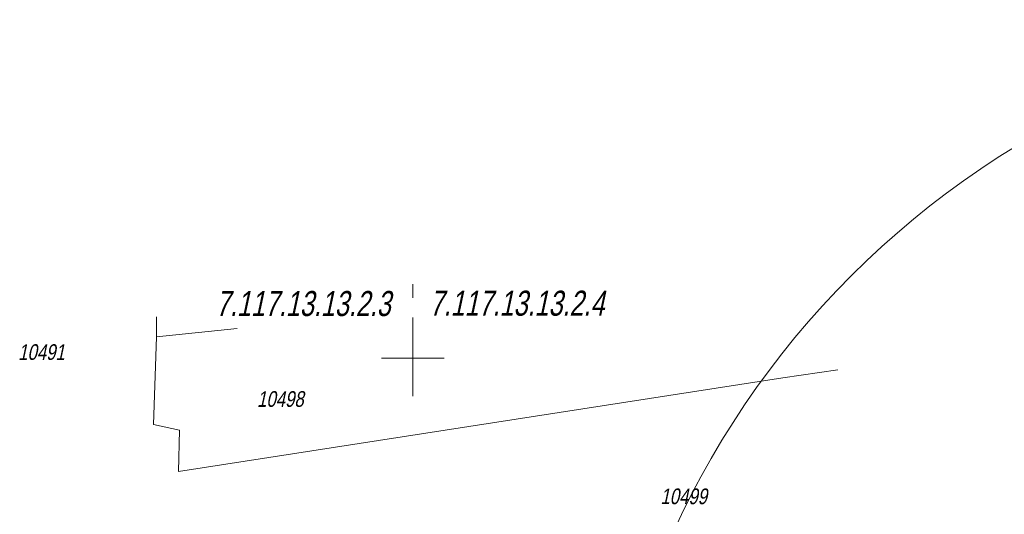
# Model space of a CAD drawing. Header units: metres. Extents: x 7168 to 12828, y 1523 to 3619.
# Tile 18 of 133: x 8433 to 8512, y 3514 to 3553. Entities that reach past the tile are written whole.
import ezdxf

# ---------------------------------------------------------------- set-up
doc = ezdxf.new("R2010")
doc.units = ezdxf.units.M
doc.linetypes.add('DGN Style 2', pattern=[3.921133, 2.35268, -1.568453])
for name, color, linetype, lineweight in [('211-numer działki ewidencyjnej', 7, 'Continuous', 0), ('219-działka ewidencyjna', 7, 'Continuous', 0), ('PRZEBUDOWA SIECI', 1, 'DGN Style 2', 13), ('Sekcja 2000 GODŁO', 250, 'Continuous', 0), ('Wstawianie ramki sekcyjnej z opisem', 250, 'Continuous', 0)]:
    doc.layers.add(name, color=color, linetype=linetype, lineweight=lineweight)
doc.styles.add('Opis 500', font='italic.shx', dxfattribs={"width": 0.75, "height": 1.2})
doc.styles.get("Standard").update_dxf_attribs({"font": 'arial.ttf'})
doc.linetypes.add('E2', pattern='A,4.921575,["E2",Opis 500,S=1.2,R=0,X=0,Y=-0.5],0.078425,-1.460211,5', length=11.460211)

msp = doc.modelspace()

# ---------------------------------------------------------------- linework, layer by layer
at = {"layer": '219-działka ewidencyjna', "color": 3, "linetype": 'Continuous', "lineweight": 13, "true_color": 0x00ff00, "flags": 128}
for points in [[(8444.204, 3529.758), (8444.188, 3528.173)], [(8444.188, 3528.173), (8450.646, 3528.83)], [(8443.958, 3521.183), (8444.188, 3528.173)], [(8494.168, 3524.893), (8498.545, 3525.543)], [(8494.168, 3524.893), (8445.958, 3517.433)], [(8443.958, 3521.183), (8446.038, 3520.713)], [(8445.958, 3517.433), (8446.038, 3520.713)]]:
    msp.add_lwpolyline(points, dxfattribs=at)
at = {"layer": 'PRZEBUDOWA SIECI', "color": 6, "linetype": 'E2', "lineweight": 13}
msp.add_circle((8548.932, 3483.766), 69.722, dxfattribs=at)
at = {"layer": 'Sekcja 2000 GODŁO', "color": 18, "linetype": 'DGN Style 2', "lineweight": 13, "true_color": 0x000000, "flags": 128}
msp.add_lwpolyline([(8464.638, 3523.438), (8464.638, 3532.38)], dxfattribs=at)
at = {"layer": 'Wstawianie ramki sekcyjnej z opisem', "color": 0}
for p, q in [((8464.638, 3523.973), (8464.638, 3528.973)), ((8464.638, 3523.973), (8464.638, 3528.973)), ((8464.638, 3523.973), (8464.638, 3528.973)), ((8464.638, 3523.973), (8464.638, 3528.973)), ((8462.138, 3526.473), (8464.638, 3526.473)), ((8462.138, 3526.473), (8464.638, 3526.473)), ((8464.638, 3526.473), (8467.138, 3526.473)), ((8464.638, 3526.473), (8467.138, 3526.473))]:
    msp.add_line(p, q, dxfattribs=at)

# ---------------------------------------------------------------- texts
at = {"layer": '211-numer działki ewidencyjnej', "color": 3, "linetype": 'Continuous', "lineweight": 13, "true_color": 0x00ff00, "char_height": 1.25, "attachment_point": 1, "line_spacing_factor": 0.6}
for s, insert in [('\\FKRENTZ_1250;\\Q12;\\H1x;\\W0.8;10491', (8433.165, 3527.582)), ('\\FKRENTZ_1250;\\Q12;\\H1x;\\W0.8;10498', (8452.222, 3523.837)), ('\\FKRENTZ_1250;\\Q12;\\H1x;\\W0.8;10499', (8484.399, 3516.069))]:
    msp.add_mtext(s, dxfattribs=dict(at, insert=insert))
at = {"layer": 'Sekcja 2000 GODŁO', "color": 250, "linetype": 'Continuous', "lineweight": 13, "char_height": 2, "attachment_point": 5, "line_spacing_factor": 0.72}
for s, insert in [('\\FKRENTZ_1250;\\Q12;\\H1x;\\W0.75;7.117.13.13.2.3', (8455.906, 3530.819)), ('\\FKRENTZ_1250;\\Q12;\\H1x;\\W0.75;7.117.13.13.2.4', (8472.955, 3530.847))]:
    msp.add_mtext(s, dxfattribs=dict(at, insert=insert))

doc.saveas('drawing.dxf')
